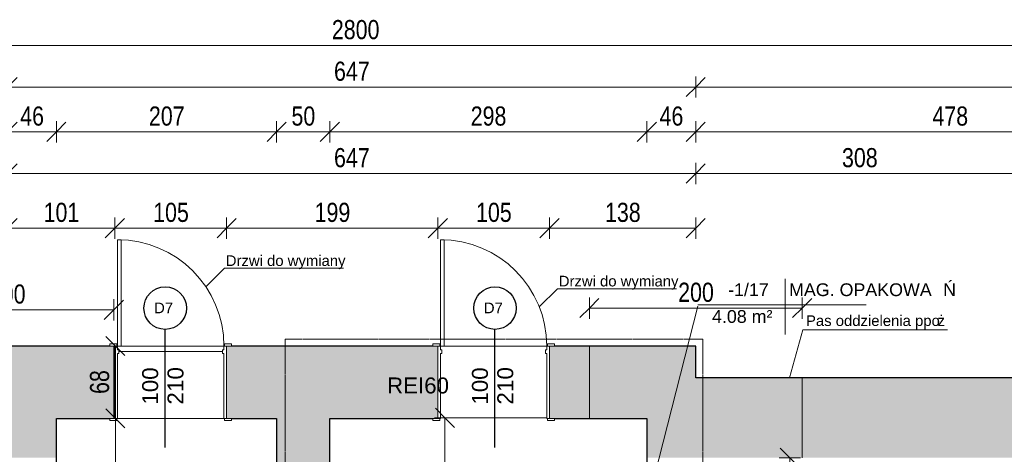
# Model space of a CAD drawing. Header units: centimetres. Extents: x 14802 to 18321, y -10692 to -8506.
# Tile 25 of 33: x 16205 to 17131, y -8914 to -8506. Entities that reach past the tile are written whole.
import ezdxf

# ---------------------------------------------------------------- set-up
doc = ezdxf.new("R2010")
doc.units = ezdxf.units.CM
doc.linetypes.add('Aligning Line 1_8_', pattern=[0.635, 0.3175, -0.3175])
for name, color, linetype, lineweight in [('A-ANNO-DIMS', 211, 'Continuous', 9), ('A-ANNO-DIMS-100', 211, 'Continuous', 9), ('A-AREA-IDEN', 2, 'Continuous', 9), ('A-DETL', 90, 'Continuous', 9), ('A-DETL-GENF', 92, 'Continuous', 9), ('A-DETL-MEDM', 33, 'Continuous', 25), ('A-DETL-THIN', 151, 'Continuous', 9), ('A-DOOR', 31, 'Continuous', 9), ('A-DOOR-FRAM', 31, 'Continuous', 18), ('A-FLOR', 192, 'Continuous', 9), ('A-WALL', 113, 'Continuous', 9), ('A-WALL-PATT', 111, 'Continuous', 25), ('G-ANNO-TEXT', 231, 'Continuous', 9), ('S-STRS', 31, 'Continuous', 9)]:
    doc.layers.add(name, color=color, linetype=linetype, lineweight=lineweight)
doc.styles.add('Arial_1', font='arial.ttf', dxfattribs={"height": 12})
doc.styles.add('Arial_3', font='arial.ttf', dxfattribs={"width": 0.8, "height": 18})
doc.styles.add('Arial_4', font='arial.ttf', dxfattribs={"height": 10})
doc.styles.add('Arial_5', font='arial.ttf', dxfattribs={"height": 15})
doc.dimstyles.new('Przekątna_-_1_8_mm_Arial', dxfattribs={"dimscale": 30.48, "dimtxt": 18.364669, "dimasz": 0.590551, "dimexe": 0.328084, "dimexo": 0.0625, "dimgap": 0.016404, "dimtad": 1, "dimdec": 0, "dimdsep": 46, "dimtxsty": 'Arial_3', "dimblk1": 'OBLIQUE', "dimblk2": 'OBLIQUE', "dimsah": 1, "dimcen": 0.09, "dimazin": 0, "dimtfac": 1, "dimtdec": 4, "dimtix": 1, "dimtmove": 0, "dimatfit": 3, "dimfxl": 0.328084, "dimfxlon": 1, "dimtvp": 1, "dimtolj": 1, "dimtzin": 0, "dimarcsym": 2})
doc.dimstyles.new('Przekątna_-_1_8_mm_Arial_3', dxfattribs={"dimscale": 30.48, "dimtxt": 18.364669, "dimasz": 0.590551, "dimexe": 0.328084, "dimexo": 0.0625, "dimgap": 0.016404, "dimtad": 1, "dimdec": 0, "dimdsep": 46, "dimtxsty": 'Arial_3', "dimblk1": 'OBLIQUE', "dimblk2": 'OBLIQUE', "dimsah": 1, "dimcen": 0.09, "dimazin": 0, "dimtfac": 1, "dimtdec": 4, "dimtix": 1, "dimtmove": 0, "dimatfit": 3, "dimfxl": 0.328084, "dimfxlon": 1, "dimtvp": 1, "dimtolj": 1, "dimtzin": 0, "dimarcsym": 2})

# ---------------------------------------------------------------- blocks, each defined once
blk = doc.blocks.new('Drzwi-wewnętrzne-jednoskrzydłowe-dwupanelowe-drewniane - 1000 x 2100mm-709013-1_Poziom piwnicy')
at = {"layer": 'A-DOOR', "color": 94}
for p, q in [((-57.135, 36.3175), (-50.635, 36.3175)), ((-57.135, 34.3175), (-57.135, 36.3175)), ((-50.635, 34.3175), (-57.135, 34.3175)), ((-50.635, 36.3175), (-50.635, 34.3175)), ((50.635, 36.3175), (57.135, 36.3175)), ((50.635, 34.3175), (50.635, 36.3175)), ((57.135, 34.3175), (50.635, 34.3175)), ((57.135, 36.3175), (57.135, 34.3175)), ((-57.135, -33.6825), (-50.635, -33.6825)), ((-57.135, -35.6825), (-57.135, -33.6825)), ((-50.635, -35.6825), (-57.135, -35.6825)), ((-50.635, -33.6825), (-50.635, -35.6825)), ((50.635, -33.6825), (57.135, -33.6825)), ((50.635, -35.6825), (50.635, -33.6825)), ((57.135, -35.6825), (50.635, -35.6825)), ((57.135, -33.6825), (57.135, -35.6825))]:
    blk.add_line(p, q, dxfattribs=at)
at = {"layer": 'A-DOOR', "color": 84, "lineweight": 18}
for p, q in [((46.5, -33.6825), (50, -33.6825)), ((46.5, -133.6825), (46.5, -33.6825)), ((50, -33.6825), (50, -133.6825)), ((50, -133.6825), (46.5, -133.6825))]:
    blk.add_line(p, q, dxfattribs=at)
at = {"layer": 'A-DOOR', "color": 94}
blk.add_arc((50, -33.6825), 100, 180, 270, dxfattribs=at)
at = {"layer": 'A-DOOR-FRAM', "color": 84}
for p, q in [((-52.5, 34.3175), (-50, 34.3175)), ((-52.5, -33.6825), (-52.5, 34.3175)), ((-50, 34.3175), (-50, -26.69)), ((50, 34.3175), (52.5, 34.3175)), ((50, -26.69), (50, 34.3175)), ((52.5, 34.3175), (52.5, -33.6825)), ((-50, -26.69), (-48.73, -26.69)), ((-48.73, -26.69), (-48.73, -30.1825)), ((48.73, -26.69), (50, -26.69)), ((48.73, -30.1825), (48.73, -26.69)), ((-50, -33.6825), (-52.5, -33.6825)), ((-50, -30.1825), (-50, -33.6825)), ((-48.73, -30.1825), (-50, -30.1825)), ((50, -30.1825), (48.73, -30.1825)), ((50, -33.6825), (50, -30.1825)), ((52.5, -33.6825), (50, -33.6825))]:
    blk.add_line(p, q, dxfattribs=at)
blk = doc.blocks.new('Drzwi-wewnętrzne-jednoskrzydłowe-dwupanelowe-drewniane - 1000 x 2100mm-V6-1_Poziom piwnicy')
at = {"layer": 'A-DOOR', "color": 94}
for p, q in [((-57.135, 36.3175), (-50.635, 36.3175)), ((-57.135, 34.3175), (-57.135, 36.3175)), ((-50.635, 34.3175), (-57.135, 34.3175)), ((-50.635, 36.3175), (-50.635, 34.3175)), ((50.635, 36.3175), (57.135, 36.3175)), ((50.635, 34.3175), (50.635, 36.3175)), ((57.135, 34.3175), (50.635, 34.3175)), ((57.135, 36.3175), (57.135, 34.3175)), ((-57.135, -33.6825), (-50.635, -33.6825)), ((-57.135, -35.6825), (-57.135, -33.6825)), ((-50.635, -35.6825), (-57.135, -35.6825)), ((-50.635, -33.6825), (-50.635, -35.6825)), ((50.635, -33.6825), (57.135, -33.6825)), ((50.635, -35.6825), (50.635, -33.6825)), ((57.135, -35.6825), (50.635, -35.6825)), ((57.135, -33.6825), (57.135, -35.6825))]:
    blk.add_line(p, q, dxfattribs=at)
at = {"layer": 'A-DOOR', "color": 84, "lineweight": 18}
for p, q in [((46.5, -33.6825), (50, -33.6825)), ((46.5, -133.6825), (46.5, -33.6825)), ((50, -33.6825), (50, -133.6825)), ((50, -133.6825), (46.5, -133.6825))]:
    blk.add_line(p, q, dxfattribs=at)
at = {"layer": 'A-DOOR', "color": 94}
blk.add_arc((50, -33.6825), 100, 180, 270, dxfattribs=at)
at = {"layer": 'A-DOOR-FRAM', "color": 84}
for p, q in [((-52.5, 34.3175), (-50, 34.3175)), ((-52.5, -33.6825), (-52.5, 34.3175)), ((-50, 34.3175), (-50, -26.69)), ((50, 34.3175), (52.5, 34.3175)), ((50, -26.69), (50, 34.3175)), ((52.5, 34.3175), (52.5, -33.6825)), ((-50, -26.69), (-48.73, -26.69)), ((-48.73, -26.69), (-48.73, -30.1825)), ((48.73, -26.69), (50, -26.69)), ((48.73, -30.1825), (48.73, -26.69)), ((-50, -33.6825), (-52.5, -33.6825)), ((-50, -30.1825), (-50, -33.6825)), ((-48.73, -30.1825), (-50, -30.1825)), ((50, -30.1825), (48.73, -30.1825)), ((50, -33.6825), (50, -30.1825)), ((52.5, -33.6825), (50, -33.6825))]:
    blk.add_line(p, q, dxfattribs=at)
blk = doc.blocks.new('DIMBLOCK94-1_Poziom piwnicy')
at = {"layer": 'A-ANNO-DIMS-100'}
for p, q in [((16929.08, -8917.71), (16920.08, -8908.71)), ((16929.08, -8917.71), (16919.08, -8917.71)), ((16929.08, -8917.71), (16929.08, -9351.71)), ((16929.08, -8917.71), (16938.08, -8926.71)), ((16929.08, -8917.71), (16939.08, -8917.71)), ((16929.08, -9351.71), (16920.08, -9342.71)), ((16929.08, -9351.71), (16919.08, -9351.71)), ((16929.08, -9351.71), (16938.08, -9360.71)), ((16929.08, -9351.71), (16939.08, -9351.71))]:
    blk.add_line(p, q, dxfattribs=at)
at = {"layer": 'A-ANNO-DIMS-100', "color": 0, "insert": (16905.21, -9151.24), "char_height": 18, "width": 39.6677, "attachment_point": 1, "rotation": 90, "line_spacing_factor": 0.941778, "style": 'Arial_3'}
blk.add_mtext('434', dxfattribs=at)
blk = doc.blocks.new('_Oblique')
at = {"color": 0, "linetype": 'ByBlock', "lineweight": -2}
blk.add_line((-0.5, -0.5), (0.5, 0.5), dxfattribs=at)
blk = doc.blocks.new('DIMBLOCK100-1_Poziom piwnicy')
at = {"layer": 'A-ANNO-DIMS-100'}
for p, q in [((15120.62, -8530.09), (15120.62, -8520.09)), ((15120.62, -8530.09), (15129.62, -8521.09)), ((17920.62, -8530.09), (17920.62, -8520.09)), ((17920.62, -8530.09), (17929.62, -8521.09)), ((15120.62, -8530.09), (15111.62, -8539.09)), ((15120.62, -8530.09), (17920.62, -8530.09)), ((15120.62, -8530.09), (15120.62, -8540.09)), ((17920.62, -8530.09), (17911.62, -8539.09)), ((17920.62, -8530.09), (17920.62, -8540.09))]:
    blk.add_line(p, q, dxfattribs=at)
at = {"layer": 'A-ANNO-DIMS-100', "color": 0, "insert": (16498.58, -8506.22), "char_height": 18, "width": 52.8902, "attachment_point": 1, "line_spacing_factor": 0.941778, "style": 'Arial_3'}
blk.add_mtext('2800', dxfattribs=at)
blk = doc.blocks.new('DIMBLOCK102-1_Poziom piwnicy')
at = {"layer": 'A-ANNO-DIMS-100'}
for p, q in [((16193.62, -8569.18), (16193.62, -8559.18)), ((16193.62, -8569.18), (16202.62, -8560.18)), ((16840.62, -8569.18), (16840.62, -8559.18)), ((16840.62, -8569.18), (16849.62, -8560.18)), ((16193.62, -8569.18), (16184.62, -8578.18)), ((16193.62, -8569.18), (16840.62, -8569.18)), ((16193.62, -8569.18), (16193.62, -8579.18)), ((16840.62, -8569.18), (16831.62, -8578.18)), ((16840.62, -8569.18), (16840.62, -8579.18))]:
    blk.add_line(p, q, dxfattribs=at)
at = {"layer": 'A-ANNO-DIMS-100', "color": 0, "insert": (16500.59, -8545.32), "char_height": 18, "width": 39.6677, "attachment_point": 1, "line_spacing_factor": 0.941778, "style": 'Arial_3'}
blk.add_mtext('647', dxfattribs=at)
blk = doc.blocks.new('DIMBLOCK103-1_Poziom piwnicy')
at = {"layer": 'A-ANNO-DIMS-100'}
for p, q in [((16840.62, -8569.18), (16840.62, -8559.18)), ((16840.62, -8569.18), (16849.62, -8560.18)), ((17920.62, -8569.18), (17920.62, -8559.18)), ((17920.62, -8569.18), (17929.62, -8560.18)), ((16840.62, -8569.18), (16831.62, -8578.18)), ((16840.62, -8569.18), (17920.62, -8569.18)), ((16840.62, -8569.18), (16840.62, -8579.18)), ((17920.62, -8569.18), (17911.62, -8578.18)), ((17920.62, -8569.18), (17920.62, -8579.18))]:
    blk.add_line(p, q, dxfattribs=at)
at = {"layer": 'A-ANNO-DIMS-100', "color": 0, "insert": (17358.58, -8545.32), "char_height": 18, "width": 52.8902, "attachment_point": 1, "line_spacing_factor": 0.941778, "style": 'Arial_3'}
blk.add_mtext('1080', dxfattribs=at)
blk = doc.blocks.new('DIMBLOCK111-1_Poziom piwnicy')
at = {"layer": 'A-ANNO-DIMS-100'}
for p, q in [((16193.62, -8650.47), (16193.62, -8640.47)), ((16193.62, -8650.47), (16202.62, -8641.47)), ((16840.62, -8650.47), (16840.62, -8640.47)), ((16840.62, -8650.47), (16849.62, -8641.47)), ((16193.62, -8650.47), (16184.62, -8659.47)), ((16193.62, -8650.47), (16840.62, -8650.47)), ((16193.62, -8650.47), (16193.62, -8660.47)), ((16840.62, -8650.47), (16831.62, -8659.47)), ((16840.62, -8650.47), (16840.62, -8660.47))]:
    blk.add_line(p, q, dxfattribs=at)
at = {"layer": 'A-ANNO-DIMS-100', "color": 0, "insert": (16500.59, -8626.6), "char_height": 18, "width": 39.6677, "attachment_point": 1, "line_spacing_factor": 0.941778, "style": 'Arial_3'}
blk.add_mtext('647', dxfattribs=at)
blk = doc.blocks.new('DIMBLOCK112-1_Poziom piwnicy')
at = {"layer": 'A-ANNO-DIMS-100'}
for p, q in [((16840.62, -8650.47), (16840.62, -8640.47)), ((16840.62, -8650.47), (16849.62, -8641.47)), ((17148.62, -8650.47), (17148.62, -8640.47)), ((17148.62, -8650.47), (17157.62, -8641.47)), ((16840.62, -8650.47), (16831.62, -8659.47)), ((16840.62, -8650.47), (17148.62, -8650.47)), ((16840.62, -8650.47), (16840.62, -8660.47)), ((17148.62, -8650.47), (17139.62, -8659.47)), ((17148.62, -8650.47), (17148.62, -8660.47))]:
    blk.add_line(p, q, dxfattribs=at)
at = {"layer": 'A-ANNO-DIMS-100', "color": 0, "insert": (16978.09, -8626.6), "char_height": 18, "width": 39.6677, "attachment_point": 1, "line_spacing_factor": 0.941778, "style": 'Arial_3'}
blk.add_mtext('308', dxfattribs=at)
blk = doc.blocks.new('Etyk_pom_1_mala - Etyk_pom_1_mala-219433-1_Poziom piwnicy')
at = {"layer": 'A-AREA-IDEN'}
for p, q in [((-0.0958, 0.1444), (-0.0958, -0.3781)), ((-0.9154, -0.1015), (0.6661, -0.1015))]:
    blk.add_line(p, q, dxfattribs=at)
blk = doc.blocks.new('DIMBLOCK172-1_Poziom piwnicy')
at = {"layer": 'A-ANNO-DIMS-100'}
for p, q in [((16193.62, -8701.86), (16193.62, -8691.86)), ((16193.62, -8701.86), (16202.62, -8692.86)), ((16294.62, -8701.86), (16294.62, -8691.86)), ((16294.62, -8701.86), (16303.62, -8692.86)), ((16193.62, -8701.86), (16184.62, -8710.86)), ((16193.62, -8701.86), (16294.62, -8701.86)), ((16193.62, -8701.86), (16193.62, -8711.86)), ((16294.62, -8701.86), (16285.62, -8710.86)), ((16294.62, -8701.86), (16294.62, -8711.86))]:
    blk.add_line(p, q, dxfattribs=at)
at = {"layer": 'A-ANNO-DIMS-100', "color": 0, "insert": (16227.59, -8678), "char_height": 18, "width": 39.6677, "attachment_point": 1, "line_spacing_factor": 0.941778, "style": 'Arial_3'}
blk.add_mtext('101', dxfattribs=at)
blk = doc.blocks.new('DIMBLOCK173-1_Poziom piwnicy')
at = {"layer": 'A-ANNO-DIMS-100'}
for p, q in [((16294.62, -8701.86), (16294.62, -8691.86)), ((16294.62, -8701.86), (16303.62, -8692.86)), ((16399.62, -8701.86), (16399.62, -8691.86)), ((16399.62, -8701.86), (16408.62, -8692.86)), ((16294.62, -8701.86), (16285.62, -8710.86)), ((16294.62, -8701.86), (16399.62, -8701.86)), ((16294.62, -8701.86), (16294.62, -8711.86)), ((16399.62, -8701.86), (16390.62, -8710.86)), ((16399.62, -8701.86), (16399.62, -8711.86))]:
    blk.add_line(p, q, dxfattribs=at)
at = {"layer": 'A-ANNO-DIMS-100', "color": 0, "insert": (16330.59, -8678), "char_height": 18, "width": 39.6677, "attachment_point": 1, "line_spacing_factor": 0.941778, "style": 'Arial_3'}
blk.add_mtext('105', dxfattribs=at)
blk = doc.blocks.new('DIMBLOCK174-1_Poziom piwnicy')
at = {"layer": 'A-ANNO-DIMS-100'}
for p, q in [((16399.62, -8701.86), (16399.62, -8691.86)), ((16399.62, -8701.86), (16408.62, -8692.86)), ((16598.12, -8701.86), (16598.12, -8691.86)), ((16598.12, -8701.86), (16607.12, -8692.86)), ((16399.62, -8701.86), (16390.62, -8710.86)), ((16399.62, -8701.86), (16598.12, -8701.86)), ((16399.62, -8701.86), (16399.62, -8711.86)), ((16598.12, -8701.86), (16589.12, -8710.86)), ((16598.12, -8701.86), (16598.12, -8711.86))]:
    blk.add_line(p, q, dxfattribs=at)
at = {"layer": 'A-ANNO-DIMS-100', "color": 0, "insert": (16482.34, -8678), "char_height": 18, "width": 39.6677, "attachment_point": 1, "line_spacing_factor": 0.941778, "style": 'Arial_3'}
blk.add_mtext('199', dxfattribs=at)
blk = doc.blocks.new('DIMBLOCK175-1_Poziom piwnicy')
at = {"layer": 'A-ANNO-DIMS-100'}
for p, q in [((16598.12, -8701.86), (16598.12, -8691.86)), ((16598.12, -8701.86), (16607.12, -8692.86)), ((16703.12, -8701.86), (16703.12, -8691.86)), ((16703.12, -8701.86), (16712.12, -8692.86)), ((16598.12, -8701.86), (16589.12, -8710.86)), ((16598.12, -8701.86), (16703.12, -8701.86)), ((16598.12, -8701.86), (16598.12, -8711.86)), ((16703.12, -8701.86), (16694.12, -8710.86)), ((16703.12, -8701.86), (16703.12, -8711.86))]:
    blk.add_line(p, q, dxfattribs=at)
at = {"layer": 'A-ANNO-DIMS-100', "color": 0, "insert": (16634.09, -8678), "char_height": 18, "width": 39.6677, "attachment_point": 1, "line_spacing_factor": 0.941778, "style": 'Arial_3'}
blk.add_mtext('105', dxfattribs=at)
blk = doc.blocks.new('DIMBLOCK176-1_Poziom piwnicy')
at = {"layer": 'A-ANNO-DIMS-100'}
for p, q in [((16703.12, -8701.86), (16703.12, -8691.86)), ((16703.12, -8701.86), (16712.12, -8692.86)), ((16840.62, -8701.86), (16840.62, -8691.86)), ((16840.62, -8701.86), (16849.62, -8692.86)), ((16703.12, -8701.86), (16694.12, -8710.86)), ((16703.12, -8701.86), (16840.62, -8701.86)), ((16703.12, -8701.86), (16703.12, -8711.86)), ((16840.62, -8701.86), (16831.62, -8710.86)), ((16840.62, -8701.86), (16840.62, -8711.86))]:
    blk.add_line(p, q, dxfattribs=at)
at = {"layer": 'A-ANNO-DIMS-100', "color": 0, "insert": (16755.34, -8678), "char_height": 18, "width": 39.6677, "attachment_point": 1, "line_spacing_factor": 0.941778, "style": 'Arial_3'}
blk.add_mtext('138', dxfattribs=at)
blk = doc.blocks.new('DIMBLOCK185-1_Poziom piwnicy')
at = {"layer": 'A-ANNO-DIMS-100'}
for p, q in [((16295.05, -8880.71), (16286.05, -8871.71)), ((16295.05, -8880.71), (16285.05, -8880.71)), ((16295.05, -9030.71), (16295.05, -8880.71)), ((16295.05, -8880.71), (16304.05, -8889.71)), ((16295.05, -8880.71), (16305.05, -8880.71)), ((16295.05, -9030.71), (16286.05, -9021.71)), ((16295.05, -9030.71), (16285.05, -9030.71)), ((16295.05, -9030.71), (16304.05, -9039.71)), ((16295.05, -9030.71), (16305.05, -9030.71))]:
    blk.add_line(p, q, dxfattribs=at)
at = {"layer": 'A-ANNO-DIMS-100', "color": 0, "insert": (16271.18, -8972.24), "char_height": 18, "width": 39.6677, "attachment_point": 1, "rotation": 90, "line_spacing_factor": 0.941778, "style": 'Arial_3'}
blk.add_mtext('150', dxfattribs=at)
blk = doc.blocks.new('DIMBLOCK186-1_Poziom piwnicy')
at = {"layer": 'A-ANNO-DIMS-100'}
for p, q in [((16295.05, -8812.71), (16286.05, -8803.71)), ((16295.05, -8812.71), (16285.05, -8812.71)), ((16295.05, -8880.71), (16295.05, -8812.71)), ((16295.05, -8812.71), (16304.05, -8821.71)), ((16295.05, -8812.71), (16305.05, -8812.71)), ((16295.05, -8880.71), (16286.05, -8871.71)), ((16295.05, -8880.71), (16285.05, -8880.71)), ((16295.05, -8880.71), (16304.05, -8889.71)), ((16295.05, -8880.71), (16305.05, -8880.71))]:
    blk.add_line(p, q, dxfattribs=at)
at = {"layer": 'A-ANNO-DIMS-100', "color": 0, "insert": (16271.18, -8857.73), "char_height": 18, "width": 26.4451, "attachment_point": 1, "rotation": 90, "line_spacing_factor": 0.941778, "style": 'Arial_3'}
blk.add_mtext('68', dxfattribs=at)
blk = doc.blocks.new('DIMBLOCK284-1_Poziom piwnicy')
at = {"layer": 'A-ANNO-DIMS-100'}
for p, q in [((16193.62, -8611.33), (16193.62, -8601.33)), ((16193.62, -8611.33), (16202.62, -8602.33)), ((16239.62, -8611.33), (16239.62, -8601.33)), ((16239.62, -8611.33), (16248.62, -8602.33)), ((16193.62, -8611.33), (16184.62, -8620.33)), ((16193.62, -8611.33), (16239.62, -8611.33)), ((16193.62, -8611.33), (16193.62, -8621.33)), ((16239.62, -8611.33), (16230.62, -8620.33)), ((16239.62, -8611.33), (16239.62, -8621.33))]:
    blk.add_line(p, q, dxfattribs=at)
at = {"layer": 'A-ANNO-DIMS-100', "color": 0, "insert": (16205.6, -8587.47), "char_height": 18, "width": 26.4451, "attachment_point": 1, "line_spacing_factor": 0.941778, "style": 'Arial_3'}
blk.add_mtext('46', dxfattribs=at)
blk = doc.blocks.new('DIMBLOCK285-1_Poziom piwnicy')
at = {"layer": 'A-ANNO-DIMS-100'}
for p, q in [((16239.62, -8611.33), (16239.62, -8601.33)), ((16239.62, -8611.33), (16248.62, -8602.33)), ((16446.62, -8611.33), (16446.62, -8601.33)), ((16446.62, -8611.33), (16455.62, -8602.33)), ((16239.62, -8611.33), (16230.62, -8620.33)), ((16239.62, -8611.33), (16446.62, -8611.33)), ((16239.62, -8611.33), (16239.62, -8621.33)), ((16446.62, -8611.33), (16437.62, -8620.33)), ((16446.62, -8611.33), (16446.62, -8621.33))]:
    blk.add_line(p, q, dxfattribs=at)
at = {"layer": 'A-ANNO-DIMS-100', "color": 0, "insert": (16326.59, -8587.47), "char_height": 18, "width": 39.6677, "attachment_point": 1, "line_spacing_factor": 0.941778, "style": 'Arial_3'}
blk.add_mtext('207', dxfattribs=at)
blk = doc.blocks.new('DIMBLOCK286-1_Poziom piwnicy')
at = {"layer": 'A-ANNO-DIMS-100'}
for p, q in [((16446.62, -8611.33), (16446.62, -8601.33)), ((16446.62, -8611.33), (16455.62, -8602.33)), ((16496.62, -8611.33), (16496.62, -8601.33)), ((16496.62, -8611.33), (16505.62, -8602.33)), ((16446.62, -8611.33), (16437.62, -8620.33)), ((16446.62, -8611.33), (16496.62, -8611.33)), ((16446.62, -8611.33), (16446.62, -8621.33)), ((16496.62, -8611.33), (16487.62, -8620.33)), ((16496.62, -8611.33), (16496.62, -8621.33))]:
    blk.add_line(p, q, dxfattribs=at)
at = {"layer": 'A-ANNO-DIMS-100', "color": 0, "insert": (16460.6, -8587.47), "char_height": 18, "width": 26.4451, "attachment_point": 1, "line_spacing_factor": 0.941778, "style": 'Arial_3'}
blk.add_mtext('50', dxfattribs=at)
blk = doc.blocks.new('DIMBLOCK287-1_Poziom piwnicy')
at = {"layer": 'A-ANNO-DIMS-100'}
for p, q in [((16496.62, -8611.33), (16496.62, -8601.33)), ((16496.62, -8611.33), (16505.62, -8602.33)), ((16794.62, -8611.33), (16794.62, -8601.33)), ((16794.62, -8611.33), (16803.62, -8602.33)), ((16496.62, -8611.33), (16487.62, -8620.33)), ((16496.62, -8611.33), (16794.62, -8611.33)), ((16496.62, -8611.33), (16496.62, -8621.33)), ((16794.62, -8611.33), (16785.62, -8620.33)), ((16794.62, -8611.33), (16794.62, -8621.33))]:
    blk.add_line(p, q, dxfattribs=at)
at = {"layer": 'A-ANNO-DIMS-100', "color": 0, "insert": (16629.09, -8587.47), "char_height": 18, "width": 39.6677, "attachment_point": 1, "line_spacing_factor": 0.941778, "style": 'Arial_3'}
blk.add_mtext('298', dxfattribs=at)
blk = doc.blocks.new('DIMBLOCK288-1_Poziom piwnicy')
at = {"layer": 'A-ANNO-DIMS-100'}
for p, q in [((16794.62, -8611.33), (16794.62, -8601.33)), ((16794.62, -8611.33), (16803.62, -8602.33)), ((16840.62, -8611.33), (16840.62, -8601.33)), ((16840.62, -8611.33), (16849.62, -8602.33)), ((16794.62, -8611.33), (16785.62, -8620.33)), ((16794.62, -8611.33), (16840.62, -8611.33)), ((16794.62, -8611.33), (16794.62, -8621.33)), ((16840.62, -8611.33), (16831.62, -8620.33)), ((16840.62, -8611.33), (16840.62, -8621.33))]:
    blk.add_line(p, q, dxfattribs=at)
at = {"layer": 'A-ANNO-DIMS-100', "color": 0, "insert": (16806.6, -8587.47), "char_height": 18, "width": 26.4451, "attachment_point": 1, "line_spacing_factor": 0.941778, "style": 'Arial_3'}
blk.add_mtext('46', dxfattribs=at)
blk = doc.blocks.new('DIMBLOCK289-1_Poziom piwnicy')
at = {"layer": 'A-ANNO-DIMS-100'}
for p, q in [((16840.62, -8611.33), (16840.62, -8601.33)), ((16840.62, -8611.33), (16849.62, -8602.33)), ((17318.62, -8611.33), (17318.62, -8601.33)), ((17318.62, -8611.33), (17327.62, -8602.33)), ((16840.62, -8611.33), (16831.62, -8620.33)), ((16840.62, -8611.33), (17318.62, -8611.33)), ((16840.62, -8611.33), (16840.62, -8621.33)), ((17318.62, -8611.33), (17309.62, -8620.33)), ((17318.62, -8611.33), (17318.62, -8621.33))]:
    blk.add_line(p, q, dxfattribs=at)
at = {"layer": 'A-ANNO-DIMS-100', "color": 0, "insert": (17063.09, -8587.47), "char_height": 18, "width": 39.6677, "attachment_point": 1, "line_spacing_factor": 0.941778, "style": 'Arial_3'}
blk.add_mtext('478', dxfattribs=at)
blk = doc.blocks.new('DIMBLOCK301-1_Poziom piwnicy')
at = {"layer": 'A-ANNO-DIMS-100'}
for p, q in [((16604.92, -8880.21), (16595.92, -8871.21)), ((16604.92, -8880.21), (16594.92, -8880.21)), ((16604.92, -9035.71), (16604.92, -8880.21)), ((16604.92, -8880.21), (16613.92, -8889.21)), ((16604.92, -8880.21), (16614.92, -8880.21)), ((16604.92, -9035.71), (16595.92, -9026.71)), ((16604.92, -9035.71), (16594.92, -9035.71)), ((16604.92, -9035.71), (16613.92, -9044.71)), ((16604.92, -9035.71), (16614.92, -9035.71))]:
    blk.add_line(p, q, dxfattribs=at)
at = {"layer": 'A-ANNO-DIMS-100', "color": 0, "insert": (16581.05, -8974.49), "char_height": 18, "width": 39.6677, "attachment_point": 1, "rotation": 90, "line_spacing_factor": 0.941778, "style": 'Arial_3'}
blk.add_mtext('156', dxfattribs=at)
blk = doc.blocks.new('DIMBLOCK302-1_Poziom piwnicy')
at = {"layer": 'A-ANNO-DIMS-100'}
for p, q in [((16740.62, -8777), (16740.62, -8767)), ((16740.62, -8777), (16749.62, -8768)), ((16940.62, -8777), (16940.62, -8767)), ((16940.62, -8777), (16949.62, -8768)), ((16740.62, -8777), (16731.62, -8786)), ((16740.62, -8777), (16940.62, -8777)), ((16740.62, -8777), (16740.62, -8787)), ((16940.62, -8777), (16931.62, -8786)), ((16940.62, -8777), (16940.62, -8787))]:
    blk.add_line(p, q, dxfattribs=at)
at = {"layer": 'A-ANNO-DIMS-100', "color": 0, "insert": (16824.09, -8753.13), "char_height": 18, "width": 39.6677, "attachment_point": 1, "line_spacing_factor": 0.941778, "style": 'Arial_3'}
blk.add_mtext('200', dxfattribs=at)
blk = doc.blocks.new('DIMBLOCK303-1_Poziom piwnicy')
at = {"layer": 'A-ANNO-DIMS-100'}
for p, q in [((16093.62, -8778.65), (16093.62, -8768.65)), ((16093.62, -8778.65), (16102.62, -8769.65)), ((16293.62, -8778.65), (16293.62, -8768.65)), ((16293.62, -8778.65), (16302.62, -8769.65)), ((16093.62, -8778.65), (16084.62, -8787.65)), ((16093.62, -8778.65), (16293.62, -8778.65)), ((16093.62, -8778.65), (16093.62, -8788.65)), ((16293.62, -8778.65), (16284.62, -8787.65)), ((16293.62, -8778.65), (16293.62, -8788.65))]:
    blk.add_line(p, q, dxfattribs=at)
at = {"layer": 'A-ANNO-DIMS-100', "color": 0, "insert": (16177.09, -8754.78), "char_height": 18, "width": 39.6677, "attachment_point": 1, "line_spacing_factor": 0.941778, "style": 'Arial_3'}
blk.add_mtext('200', dxfattribs=at)

msp = doc.modelspace()

# ---------------------------------------------------------------- hatches: boundary and pattern name
at = {"layer": 'A-DETL-GENF'}
for points in [[(16239.62, -8917.71), (16239.62, -8880.71), (16293.62, -8880.71), (16293.62, -8812.71), (16193.62, -8812.71), (16193.62, -8842.71), (16093.62, -8842.71), (16093.62, -8917.71), (16233.71, -8917.71)], [(16940.62, -8917.71), (16940.62, -8842.71), (16840.62, -8842.71), (16840.62, -8812.71), (16740.62, -8812.71), (16740.62, -8880.71), (16794.62, -8880.71), (16794.62, -8917.71), (16840.62, -8917.71)]]:
    msp.add_hatch(color=1, dxfattribs=at).paths.add_polyline_path(points)
at = {"layer": 'A-WALL-PATT', "lineweight": 9}
h = msp.add_hatch(color=256, dxfattribs=at)
h.paths.add_polyline_path([(16703.12, -8880.71), (16740.62, -8880.71), (16740.62, -8812.71), (16703.12, -8812.71), (16703.12, -8880.21)])
h.paths.add_polyline_path([(16404.26, -8880.71), (16598.12, -8880.71), (16598.12, -8812.71), (16399.62, -8812.71), (16399.62, -8880.71)])
h.paths.add_polyline_path([(16294.62, -8880.71), (16294.62, -8812.71), (16293.62, -8812.71), (16293.62, -8880.71)])
h = msp.add_hatch(color=256, dxfattribs=at)
h.paths.add_polyline_path([(17845.62, -8917.71), (17920.62, -8917.71), (17920.62, -8842.71), (17763.12, -8842.71), (17763.12, -8917.71), (17765.62, -8917.71)])
h.paths.add_polyline_path([(17565.62, -8917.71), (17618.12, -8917.71), (17618.12, -8842.71), (17565.62, -8842.71), (17565.62, -8869.14)])
h.paths.add_polyline_path([(17318.62, -8917.71), (17430.62, -8917.71), (17430.62, -8842.71), (17283.62, -8842.71), (17283.62, -8917.71)])
h.paths.add_polyline_path([(16940.62, -8917.71), (17148.62, -8917.71), (17148.62, -8842.71), (16940.62, -8842.71), (16940.62, -8893.36)])
msp.add_hatch(color=256, dxfattribs=at).paths.add_polyline_path([(16496.62, -9396.71), (16496.62, -8880.71), (16446.62, -8880.71), (16446.62, -9396.71)])

# ---------------------------------------------------------------- linework, layer by layer
at = {"layer": 'A-AREA-IDEN'}
msp.add_line((16752.04, -9130.6), (16842.7, -8775.13), dxfattribs=at)
at = {"layer": 'A-DETL'}
for p, q in [((16397.65, -8739.52), (16380.12, -8757.05)), ((16397.65, -8739.52), (16509.65, -8739.52)), ((16710.65, -8758.75), (16693.57, -8775.83)), ((16710.65, -8758.75), (16822.65, -8758.75)), ((16941.25, -8797.43), (16928.76, -8842.71)), ((17077.25, -8797.43), (16941.25, -8797.43))]:
    msp.add_line(p, q, dxfattribs=at)
at = {"layer": 'A-DETL', "linetype": 'Aligning Line 1_8_', "lineweight": 18}
for p, q in [((16454.62, -8806.25), (16847.13, -8806.25)), ((16454.62, -8806.25), (16454.62, -9343.21)), ((16847.13, -8806.25), (16847.13, -9600.25))]:
    msp.add_line(p, q, dxfattribs=at)
at = {"layer": 'A-DETL-MEDM'}
for p, q in [((16341.91, -8907.99), (16341.91, -8796.99)), ((16651.91, -8907.99), (16651.91, -8796.99))]:
    msp.add_line(p, q, dxfattribs=at)
for centre in [(16341.91, -8776.99), (16651.91, -8776.99)]:
    msp.add_circle(centre, 20, dxfattribs=at)
at = {"layer": 'A-DETL-THIN'}
for p, q in [((16293.62, -8812.71), (16193.62, -8812.71)), ((16293.62, -8880.71), (16293.62, -8812.71)), ((16840.62, -8812.71), (16740.62, -8812.71)), ((16740.62, -8812.71), (16740.62, -8880.71)), ((16840.62, -8842.71), (16840.62, -8812.71)), ((16940.62, -8842.71), (16840.62, -8842.71)), ((16940.62, -8917.71), (16940.62, -8842.71)), ((16239.62, -8917.71), (16239.62, -8880.71)), ((16239.62, -8880.71), (16293.62, -8880.71)), ((16740.62, -8880.71), (16794.62, -8880.71)), ((16794.62, -8880.71), (16794.62, -8917.71))]:
    msp.add_line(p, q, dxfattribs=at)
at = {"layer": 'A-FLOR'}
msp.add_line((16298.39, -8817.71), (16395.85, -8817.71), dxfattribs=at)
at = {"layer": 'A-WALL', "lineweight": 25}
for p, q in [((16289.99, -8812.71), (16193.62, -8812.71)), ((16593.49, -8812.71), (16404.26, -8812.71)), ((16840.62, -8812.71), (16707.76, -8812.71)), ((16840.62, -8842.71), (16840.62, -8812.71)), ((17148.62, -8842.71), (16840.62, -8842.71)), ((16239.62, -9350.71), (16239.62, -8880.71)), ((16239.62, -8880.71), (16289.99, -8880.71)), ((16404.26, -8880.71), (16446.62, -8880.71)), ((16446.62, -8880.71), (16446.62, -9350.71)), ((16496.62, -9396.71), (16496.62, -8880.71)), ((16496.62, -8880.71), (16593.49, -8880.71)), ((16707.76, -8880.71), (16794.62, -8880.71)), ((16794.62, -8880.71), (16794.62, -9387.49))]:
    msp.add_line(p, q, dxfattribs=at)
at = {"layer": 'A-WALL'}
for p, q in [((16300.62, -8812.71), (16397.12, -8812.71)), ((16604.12, -8812.71), (16700.62, -8812.71)), ((16397.12, -8880.71), (16297.12, -8880.71))]:
    msp.add_line(p, q, dxfattribs=at)
at = {"layer": 'S-STRS'}
msp.add_line((16700.62, -8880.21), (16600.62, -8880.21), dxfattribs=at)

# ---------------------------------------------------------------- block references
at = {"layer": 'A-AREA-IDEN', "xscale": 99.99999999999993, "yscale": 99.99999999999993, "zscale": 99.99999999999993}
msp.add_blockref('Etyk_pom_1_mala - Etyk_pom_1_mala-219433-1_Poziom piwnicy', (16934.24, -8763.91), dxfattribs=at)
at = {"layer": 'A-DOOR', "color": 94, "rotation": 180}
for name, p in [('Drzwi-wewnętrzne-jednoskrzydłowe-dwupanelowe-drewniane - 1000 x 2100mm-V6-1_Poziom piwnicy', (16347.12, -8846.4)), ('Drzwi-wewnętrzne-jednoskrzydłowe-dwupanelowe-drewniane - 1000 x 2100mm-709013-1_Poziom piwnicy', (16650.62, -8846.4))]:
    msp.add_blockref(name, p, dxfattribs=at)

# ---------------------------------------------------------------- texts
at = {"layer": 'A-AREA-IDEN', "char_height": 12, "attachment_point": 1, "style": 'Arial_1'}
for s, insert, width in [('-1/17', (16871.05, -8753.74), 49.7046), ('MAG. OPAKOWA', (16928.33, -8753.74), 175.5696), ('\\fArial|b0|i0|c238|p34|;Ń', (17073.19, -8753.74), 15.2321), ('4.08 m²', (16855.91, -8778.91), 73.7552)]:
    msp.add_mtext(s, dxfattribs=dict(at, insert=insert, width=width))
at = {"layer": 'G-ANNO-TEXT', "color": 94, "char_height": 10, "width": 133.8818, "attachment_point": 1, "style": 'Arial_4'}
for insert in [(16398.86, -8727.42), (16711.86, -8746.65)]:
    msp.add_mtext('Drzwi do wymiany', dxfattribs=dict(at, insert=insert))
at = {"layer": 'G-ANNO-TEXT', "color": 7, "char_height": 10, "width": 21.6456, "attachment_point": 1, "style": 'Arial_4'}
for insert in [(16331.46, -8771.86), (16641.46, -8771.86)]:
    msp.add_mtext('D7', dxfattribs=dict(at, insert=insert))
at = {"layer": 'G-ANNO-TEXT', "color": 1, "attachment_point": 1}
for s, insert, char_height, width, style in [('Pas oddzielenia ppo', (16944.25, -8783.83), 10, 149.9156, 'Arial_4'), ('\\fArial|b0|i0|c238|p34|;ż', (17067.94, -8783.83), 10, 7.2152, 'Arial_4'), ('REI60', (16550.45, -8842.24), 15, 71.3502, 'Arial_5')]:
    msp.add_mtext(s, dxfattribs=dict(at, insert=insert, char_height=char_height, width=width, style=style))
at = {"layer": 'G-ANNO-TEXT', "color": 7, "char_height": 15, "attachment_point": 1, "rotation": 90, "style": 'Arial_5'}
for s, insert, width in [('100', (16320.26, -8867.71), 43.2911), ('10', (16344.07, -8855.8), 28.8607), ('100', (16630.26, -8867.71), 43.2911), ('10', (16654.07, -8855.8), 28.8607), ('\\fArial|b0|i0|c238|p34|;2', (16344.07, -8867.71), 14.4304), ('\\fArial|b0|i0|c238|p34|;2', (16654.07, -8867.71), 14.4304)]:
    msp.add_mtext(s, dxfattribs=dict(at, insert=insert, width=width))

# ---------------------------------------------------------------- dimensions: what is measured, and where the dimension line sits
at = {"layer": 'A-ANNO-DIMS'}
for base, p1, p2, dimstyle, override, picture, middle in [((17920.62, -8530.09), (15120.62, -8540.09), (17920.62, -8540.09), 'Przekątna_-_1_8_mm_Arial', {"dimpost": '<>', "dimfxl": 2800}, 'DIMBLOCK100-1_Poziom piwnicy', (16520.62, -8520.4)), ((16840.62, -8569.18), (16193.62, -8579.18), (16840.62, -8579.18), 'Przekątna_-_1_8_mm_Arial', {"dimpost": '<>', "dimfxl": 647}, 'DIMBLOCK102-1_Poziom piwnicy', (16517.12, -8559.49)), ((17920.62, -8569.18), (16840.62, -8579.18), (17920.62, -8579.18), 'Przekątna_-_1_8_mm_Arial', {"dimpost": '<>', "dimfxl": 1080}, 'DIMBLOCK103-1_Poziom piwnicy', (17380.62, -8559.49)), ((16239.62, -8611.33), (16193.62, -8621.33), (16239.62, -8621.33), 'Przekątna_-_1_8_mm_Arial_3', {"dimpost": '<>', "dimfxl": 46}, 'DIMBLOCK284-1_Poziom piwnicy', (16216.62, -8601.64)), ((16446.62, -8611.33), (16239.62, -8621.33), (16446.62, -8621.33), 'Przekątna_-_1_8_mm_Arial_3', {"dimpost": '<>', "dimfxl": 207}, 'DIMBLOCK285-1_Poziom piwnicy', (16343.12, -8601.64)), ((16496.62, -8611.33), (16446.62, -8621.33), (16496.62, -8621.33), 'Przekątna_-_1_8_mm_Arial_3', {"dimpost": '<>', "dimfxl": 50}, 'DIMBLOCK286-1_Poziom piwnicy', (16471.62, -8601.64)), ((16794.62, -8611.33), (16496.62, -8621.33), (16794.62, -8621.33), 'Przekątna_-_1_8_mm_Arial_3', {"dimpost": '<>', "dimfxl": 298}, 'DIMBLOCK287-1_Poziom piwnicy', (16645.62, -8601.64)), ((16840.62, -8611.33), (16794.62, -8621.33), (16840.62, -8621.33), 'Przekątna_-_1_8_mm_Arial_3', {"dimpost": '<>', "dimfxl": 46}, 'DIMBLOCK288-1_Poziom piwnicy', (16817.62, -8601.64)), ((17318.62, -8611.33), (16840.62, -8621.33), (17318.62, -8621.33), 'Przekątna_-_1_8_mm_Arial_3', {"dimpost": '<>', "dimfxl": 478}, 'DIMBLOCK289-1_Poziom piwnicy', (17079.62, -8601.64)), ((16840.62, -8650.47), (16193.62, -8660.47), (16840.62, -8660.47), 'Przekątna_-_1_8_mm_Arial', {"dimpost": '<>', "dimfxl": 647}, 'DIMBLOCK111-1_Poziom piwnicy', (16517.12, -8640.78)), ((17148.62, -8650.47), (16840.62, -8660.47), (17148.62, -8660.47), 'Przekątna_-_1_8_mm_Arial', {"dimpost": '<>', "dimfxl": 308}, 'DIMBLOCK112-1_Poziom piwnicy', (16994.62, -8640.78)), ((16294.62, -8701.86), (16193.62, -8711.86), (16294.62, -8711.86), 'Przekątna_-_1_8_mm_Arial', {"dimpost": '<>', "dimfxl": 101}, 'DIMBLOCK172-1_Poziom piwnicy', (16244.12, -8692.17)), ((16399.62, -8701.86), (16294.62, -8711.86), (16399.62, -8711.86), 'Przekątna_-_1_8_mm_Arial', {"dimpost": '<>', "dimfxl": 105}, 'DIMBLOCK173-1_Poziom piwnicy', (16347.12, -8692.17)), ((16598.12255481, -8701.86485644), (16399.62255481, -8711.86485644), (16598.12255481, -8711.86485644), 'Przekątna_-_1_8_mm_Arial', {"dimpost": '<>', "dimfxl": 198.5}, 'DIMBLOCK174-1_Poziom piwnicy', (16498.87255481, -8692.17454261)), ((16703.12, -8701.86), (16598.12, -8711.86), (16703.12, -8711.86), 'Przekątna_-_1_8_mm_Arial', {"dimpost": '<>', "dimfxl": 105}, 'DIMBLOCK175-1_Poziom piwnicy', (16650.62, -8692.17)), ((16840.62255481, -8701.86485644), (16703.12255481, -8711.86485644), (16840.62255481, -8711.86485644), 'Przekątna_-_1_8_mm_Arial', {"dimpost": '<>', "dimfxl": 137.5}, 'DIMBLOCK176-1_Poziom piwnicy', (16771.87255481, -8692.16840346)), ((16293.62, -8778.65), (16093.62, -8788.65), (16293.62, -8788.65), 'Przekątna_-_1_8_mm_Arial_3', {"dimpost": '<>', "dimfxl": 200}, 'DIMBLOCK303-1_Poziom piwnicy', (16193.62, -8768.96)), ((16940.62, -8777), (16740.62, -8787), (16940.62, -8787), 'Przekątna_-_1_8_mm_Arial_3', {"dimpost": '<>', "dimfxl": 200}, 'DIMBLOCK302-1_Poziom piwnicy', (16840.62, -8767.31))]:
    dim = msp.add_linear_dim(base=base, p1=p1, p2=p2, dimstyle=dimstyle, override=override, dxfattribs=at)
    dim.commit()
    dim.dimension.update_dxf_attribs({"geometry": picture, "text_midpoint": middle})
for base, p1, p2, dimstyle, override, picture, middle in [((16295.05, -8812.71), (16285.05, -8880.71), (16285.05, -8812.71), 'Przekątna_-_1_8_mm_Arial', {"dimpost": '<>', "dimfxl": 68}, 'DIMBLOCK186-1_Poziom piwnicy', (16285.36, -8846.71)), ((16295.05, -8880.71), (16285.05, -9030.71), (16285.05, -8880.71), 'Przekątna_-_1_8_mm_Arial', {"dimpost": '<>', "dimfxl": 150}, 'DIMBLOCK185-1_Poziom piwnicy', (16285.36, -8955.71)), ((16604.92091124, -8880.2148915), (16594.92091124, -9035.7148915), (16594.92091124, -8880.2148915), 'Przekątna_-_1_8_mm_Arial_3', {"dimpost": '<>', "dimfxl": 155.5}, 'DIMBLOCK301-1_Poziom piwnicy', (16595.23059741, -8957.9648915)), ((16929.08, -9351.71), (16939.08, -8917.71), (16939.08, -9351.71), 'Przekątna_-_1_8_mm_Arial', {"dimpost": '<>', "dimfxl": 434}, 'DIMBLOCK94-1_Poziom piwnicy', (16919.38, -9134.71))]:
    dim = msp.add_linear_dim(base=base, p1=p1, p2=p2, angle=90, dimstyle=dimstyle, override=override, dxfattribs=at)
    dim.commit()
    dim.dimension.update_dxf_attribs({"geometry": picture, "text_midpoint": middle})

doc.saveas('drawing.dxf')
